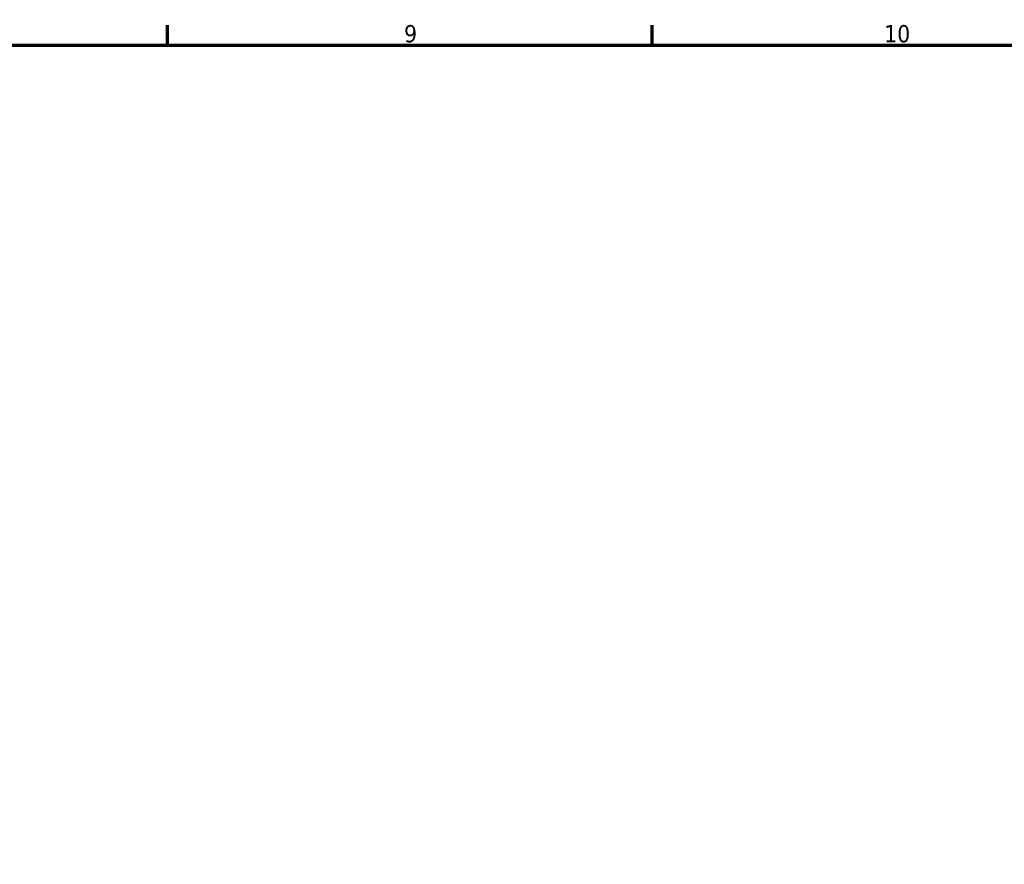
# Model space of a CAD drawing. Header units: millimetres. Extents: x 0 to 898, y 0 to 911.
# Tile 8 of 11: x 539 to 682, y 456 to 578. Entities that reach past the tile are written whole.
import ezdxf

# ---------------------------------------------------------------- set-up
doc = ezdxf.new("R2010")
doc.units = ezdxf.units.MM
doc.layers.add('Border (ISO)', color=7, linetype='Continuous', lineweight=70)
doc.styles.add('Note Text (ISO)', font='tahoma.ttf')

# ---------------------------------------------------------------- blocks, each defined once
blk = doc.blocks.new('Borders Default Border')
at = {"layer": 'Border (ISO)'}
for p, q in [((560.67, 574), (560.67, 576.9)), ((630.75, 574), (630.75, 576.9))]:
    blk.add_line(p, q, dxfattribs=at)
at = {"layer": 'Border (ISO)', "flags": 128}
blk.add_lwpolyline([(20, 20), (20, 574), (821, 574), (821, 20), (20, 20)], dxfattribs=at)
at = {"layer": 'Border (ISO)', "color": 232, "true_color": 0xca0064, "char_height": 2.5, "attachment_point": 7, "style": 'Note Text (ISO)'}
for s, insert in [('9', (594.88, 574.35)), ('10', (664.29, 574.35))]:
    blk.add_mtext(s, dxfattribs=dict(at, insert=insert))

msp = doc.modelspace()

# ---------------------------------------------------------------- block references
msp.add_blockref('Borders Default Border', (0, 0))

doc.saveas('drawing.dxf')
